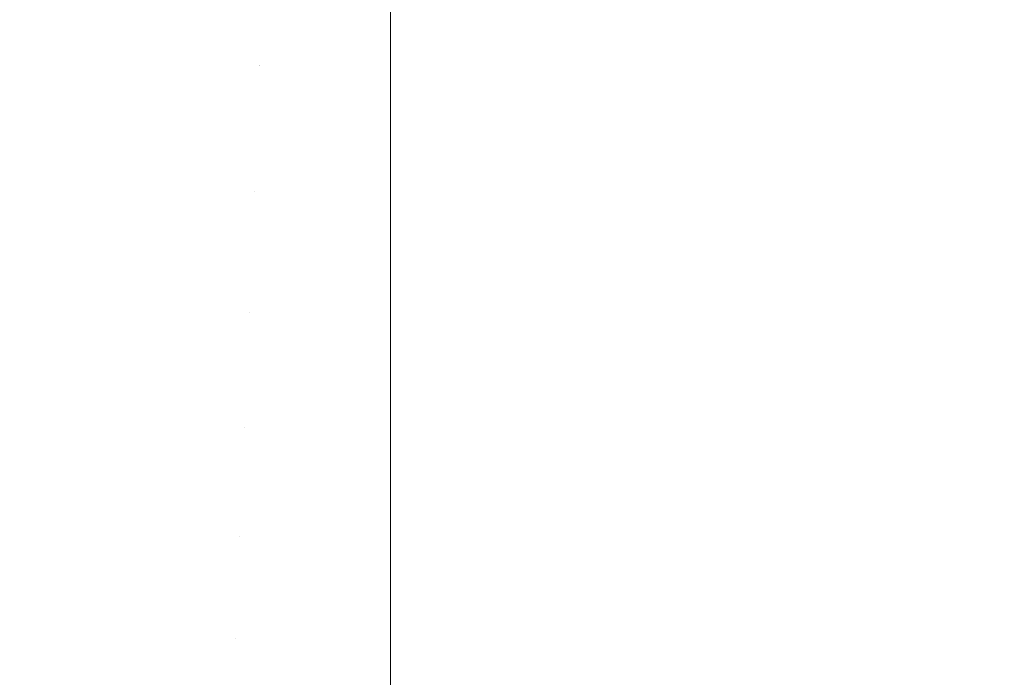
# Model space of a CAD drawing. Header units: centimetres. Extents: x -26 to 27.3, y 37.2 to 39.
# Tile 18 of 256: x -25.8683 to -25.8456, y 37.2153 to 37.2304. Entities that reach past the tile are written whole.
import ezdxf

# ---------------------------------------------------------------- set-up
doc = ezdxf.new("R2010")
doc.units = ezdxf.units.CM
doc.header["$LTSCALE"] = 2.54
doc.layers.add('Lucido design-1', color=7, linetype='Continuous')

# ---------------------------------------------------------------- blocks, each defined once
blk = doc.blocks.new('Gruppo-6-1')
at = {"color": 7, "linetype": 'Continuous', "lineweight": 9}
for points, invisible_edges in [([(-25.865741, 37.229527, -350.053248), (-25.868732, 37.229846, -350.053248), (-25.868359, 37.232757, -350.056075), (-25.865492, 37.232451, -350.056075)], 15), ([(-25.865741, 37.229527, -374.020011), (-25.868732, 37.229846, -374.020011), (-25.868359, 37.232757, -374.022839), (-25.865492, 37.232451, -374.022839)], 15), ([(-25.865482, 37.232574, -349.309144), (-25.868343, 37.232879, -349.309144), (-25.86873, 37.229861, -349.31207), (-25.86574, 37.229542, -349.31207)], 15), ([(-25.865482, 37.232574, -373.275907), (-25.868343, 37.232879, -373.275907), (-25.86873, 37.229861, -373.278833), (-25.86574, 37.229542, -373.278833)], 15), ([(-25.86274, 37.229336, -350.053248), (-25.865741, 37.229527, -350.053248), (-25.865492, 37.232451, -350.056075), (-25.862616, 37.232268, -350.056075)], 15), ([(-25.86274, 37.229336, -374.020011), (-25.865741, 37.229527, -374.020011), (-25.865492, 37.232451, -374.022839), (-25.862616, 37.232268, -374.022839)], 15), ([(-25.86261, 37.232391, -349.309144), (-25.865482, 37.232574, -349.309144), (-25.86574, 37.229542, -349.31207), (-25.86274, 37.229351, -349.31207)], 15), ([(-25.86261, 37.232391, -373.275907), (-25.865482, 37.232574, -373.275907), (-25.86574, 37.229542, -373.278833), (-25.86274, 37.229351, -373.278833)], 15), ([(-25.859734, 37.229404, -349.311958), (-25.859734, 37.23233, -349.309144), (-25.86261, 37.232391, -349.309144), (-25.86274, 37.229351, -349.31207)], 14), ([(-25.86261, 37.232391, -373.275907), (-25.86274, 37.229351, -373.278833), (-25.859734, 37.229287, -373.278833), (-25.859734, 37.230933, -373.27725)], 11), ([(-25.86274, 37.229336, -350.053248), (-25.862616, 37.232268, -350.056075), (-25.859734, 37.232207, -350.056075), (-25.859734, 37.229404, -350.053375)], 11), ([(-25.86274, 37.229336, -374.020011), (-25.862616, 37.232268, -374.022839), (-25.859734, 37.232207, -374.022839), (-25.859734, 37.229404, -374.020138)], 11), ([(-25.859734, 37.23233, -349.309144), (-25.859734, 37.229404, -349.311958), (27.240266, 37.229404, -349.311958), (27.240266, 37.23233, -349.309144)], 10), ([(27.240266, 37.232207, -350.056075), (27.240266, 37.229404, -350.053375), (-25.859734, 37.229404, -350.053375), (-25.859734, 37.232207, -350.056075)], 10), ([(27.240266, 37.232207, -374.022839), (27.240266, 37.229404, -374.020138), (-25.859734, 37.229404, -374.020138), (-25.859734, 37.232207, -374.022839)], 10), ([(27.240266, 37.229287, -373.278833), (27.240266, 37.230933, -373.27725), (-25.859734, 37.230933, -373.27725), (-25.859734, 37.229287, -373.278833)], 10), ([(-25.86574, 37.229542, -349.31207), (-25.86873, 37.229861, -349.31207), (-25.8691, 37.22697, -349.31512), (-25.865987, 37.226639, -349.31512)], 15), ([(-25.86574, 37.229542, -373.278833), (-25.86873, 37.229861, -373.278833), (-25.8691, 37.22697, -373.281883), (-25.865987, 37.226639, -373.281883)], 15), ([(-25.86598, 37.226718, -350.0503), (-25.86909, 37.227049, -350.0503), (-25.868732, 37.229846, -350.053248), (-25.865741, 37.229527, -350.053248)], 15), ([(-25.86598, 37.226718, -374.017063), (-25.86909, 37.227049, -374.017063), (-25.868732, 37.229846, -374.020011), (-25.865741, 37.229527, -374.020011)], 15), ([(-25.86274, 37.229351, -349.31207), (-25.86574, 37.229542, -349.31207), (-25.865987, 37.226639, -349.31512), (-25.862863, 37.22644, -349.31512)], 15), ([(-25.86274, 37.229351, -373.278833), (-25.86574, 37.229542, -373.278833), (-25.865987, 37.226639, -373.281883), (-25.862863, 37.22644, -373.281883)], 15), ([(-25.86286, 37.226519, -350.0503), (-25.86598, 37.226718, -350.0503), (-25.865741, 37.229527, -350.053248), (-25.86274, 37.229336, -350.053248)], 15), ([(-25.86286, 37.226519, -374.017063), (-25.86598, 37.226718, -374.017063), (-25.865741, 37.229527, -374.020011), (-25.86274, 37.229336, -374.020011)], 15), ([(-25.859734, 37.226385, -349.315108), (-25.859734, 37.229287, -349.31207), (-25.86274, 37.229351, -349.31207), (-25.862863, 37.22644, -349.31512)], 14), ([(-25.86274, 37.229351, -373.278833), (-25.862863, 37.22644, -373.281883), (-25.859734, 37.226373, -373.281883), (-25.859734, 37.227932, -373.280251)], 11), ([(-25.859734, 37.226452, -350.0503), (-25.86286, 37.226519, -350.0503), (-25.86274, 37.229336, -350.053248), (-25.859734, 37.229272, -350.053248)], 7), ([(-25.859734, 37.226452, -374.017063), (-25.86286, 37.226519, -374.017063), (-25.86274, 37.229336, -374.020011), (-25.859734, 37.229272, -374.020011)], 7), ([(-25.86274, 37.229351, -349.31207), (-25.859734, 37.229287, -349.31207), (-25.859734, 37.229404, -349.311958)], 9), ([(-25.859734, 37.229404, -350.053375), (-25.859734, 37.229272, -350.053248), (-25.86274, 37.229336, -350.053248)], 10), ([(-25.859734, 37.229404, -374.020138), (-25.859734, 37.229272, -374.020011), (-25.86274, 37.229336, -374.020011)], 10), ([(-25.859734, 37.227932, -373.280251), (-25.859734, 37.229287, -373.278833), (-25.86274, 37.229351, -373.278833)], 10), ([(27.240266, 37.229287, -349.31207), (27.240266, 37.229404, -349.311958), (-25.859734, 37.229404, -349.311958), (-25.859734, 37.229287, -349.31207)], 10), ([(-25.859734, 37.229272, -350.053248), (-25.859734, 37.229404, -350.053375), (27.240266, 37.229404, -350.053375), (27.240266, 37.229272, -350.053248)], 10), ([(-25.859734, 37.229272, -374.020011), (-25.859734, 37.229404, -374.020138), (27.240266, 37.229404, -374.020138), (27.240266, 37.229272, -374.020011)], 10), ([(-25.859734, 37.229287, -349.31207), (-25.859734, 37.226385, -349.315108), (27.240266, 37.226385, -349.315108), (27.240266, 37.229287, -349.31207)], 10), ([(-25.859734, 37.229287, -373.278833), (-25.859734, 37.227932, -373.280251), (27.240266, 37.227932, -373.280251), (27.240266, 37.229287, -373.278833)], 10), ([(27.240266, 37.229272, -350.053248), (27.240266, 37.226452, -350.0503), (-25.859734, 37.226452, -350.0503), (-25.859734, 37.229272, -350.053248)], 10), ([(27.240266, 37.229272, -374.020011), (27.240266, 37.226452, -374.017063), (-25.859734, 37.226452, -374.017063), (-25.859734, 37.229272, -374.020011)], 10), ([(27.240266, 37.226373, -373.281883), (27.240266, 37.227932, -373.280251), (-25.859734, 37.227932, -373.280251), (-25.859734, 37.226373, -373.281883)], 10), ([(-25.866209, 37.224028, -350.047236), (-25.869433, 37.224371, -350.047236), (-25.86909, 37.227049, -350.0503), (-25.86598, 37.226718, -350.0503)], 15), ([(-25.866209, 37.224028, -374.013999), (-25.869433, 37.224371, -374.013999), (-25.86909, 37.227049, -374.017063), (-25.86598, 37.226718, -374.017063)], 15), ([(-25.865987, 37.226639, -349.31512), (-25.8691, 37.22697, -349.31512), (-25.869453, 37.224213, -349.318286), (-25.866223, 37.223869, -349.318286)], 15), ([(-25.865987, 37.226639, -373.281883), (-25.8691, 37.22697, -373.281883), (-25.869453, 37.224213, -373.285049), (-25.866223, 37.223869, -373.285049)], 15), ([(-25.862863, 37.22644, -349.31512), (-25.865987, 37.226639, -349.31512), (-25.866223, 37.223869, -349.318286), (-25.862981, 37.223662, -349.318286)], 15), ([(-25.862863, 37.22644, -373.281883), (-25.865987, 37.226639, -373.281883), (-25.866223, 37.223869, -373.285049), (-25.862981, 37.223662, -373.285049)], 15), ([(-25.862974, 37.223821, -350.047236), (-25.866209, 37.224028, -350.047236), (-25.86598, 37.226718, -350.0503), (-25.86286, 37.226519, -350.0503)], 15), ([(-25.862974, 37.223821, -374.013999), (-25.866209, 37.224028, -374.013999), (-25.86598, 37.226718, -374.017063), (-25.86286, 37.226519, -374.017063)], 15), ([(-25.859734, 37.226373, -349.31512), (-25.862863, 37.22644, -349.31512), (-25.862981, 37.223662, -349.318286), (-25.859734, 37.223593, -349.318286)], 7), ([(-25.862863, 37.22644, -373.281883), (-25.862981, 37.223662, -373.285049), (-25.859734, 37.223593, -373.285049), (-25.859734, 37.225061, -373.283377)], 11), ([(-25.859734, 37.226386, -350.050224), (-25.859734, 37.223753, -350.047236), (-25.862974, 37.223821, -350.047236), (-25.86286, 37.226519, -350.0503)], 14), ([(-25.859734, 37.226386, -374.016987), (-25.859734, 37.223753, -374.013999), (-25.862974, 37.223821, -374.013999), (-25.86286, 37.226519, -374.017063)], 14), ([(-25.862863, 37.22644, -349.31512), (-25.859734, 37.226373, -349.31512), (-25.859734, 37.226385, -349.315108)], 9), ([(-25.859734, 37.225061, -373.283377), (-25.859734, 37.226373, -373.281883), (-25.862863, 37.22644, -373.281883)], 10), ([(-25.86286, 37.226519, -350.0503), (-25.859734, 37.226452, -350.0503), (-25.859734, 37.226386, -350.050224)], 9), ([(-25.86286, 37.226519, -374.017063), (-25.859734, 37.226452, -374.017063), (-25.859734, 37.226386, -374.016987)], 9), ([(27.240266, 37.226452, -350.0503), (27.240266, 37.226386, -350.050224), (-25.859734, 37.226386, -350.050224), (-25.859734, 37.226452, -350.0503)], 10), ([(27.240266, 37.226452, -374.017063), (27.240266, 37.226386, -374.016987), (-25.859734, 37.226386, -374.016987), (-25.859734, 37.226452, -374.017063)], 10), ([(-25.859734, 37.223753, -350.047236), (-25.859734, 37.226386, -350.050224), (27.240266, 37.226386, -350.050224), (27.240266, 37.223753, -350.047236)], 10), ([(-25.859734, 37.223753, -374.013999), (-25.859734, 37.226386, -374.016987), (27.240266, 37.226386, -374.016987), (27.240266, 37.223753, -374.013999)], 10), ([(27.240266, 37.226373, -349.31512), (27.240266, 37.226385, -349.315108), (-25.859734, 37.226385, -349.315108), (-25.859734, 37.226373, -349.31512)], 10), ([(27.240266, 37.223593, -349.318286), (27.240266, 37.226373, -349.31512), (-25.859734, 37.226373, -349.31512), (-25.859734, 37.223593, -349.318286)], 10), ([(-25.859734, 37.226373, -373.281883), (-25.859734, 37.225061, -373.283377), (27.240266, 37.225061, -373.283377), (27.240266, 37.226373, -373.281883)], 10), ([(27.240266, 37.223593, -373.285049), (27.240266, 37.225061, -373.283377), (-25.859734, 37.225061, -373.283377), (-25.859734, 37.223593, -373.285049)], 10), ([(-25.866428, 37.221462, -350.044062), (-25.86976, 37.221817, -350.044062), (-25.869433, 37.224371, -350.047236), (-25.866209, 37.224028, -350.047236)], 15), ([(-25.866428, 37.221462, -374.010825), (-25.86976, 37.221817, -374.010825), (-25.869433, 37.224371, -374.013999), (-25.866209, 37.224028, -374.013999)], 15), ([(-25.866223, 37.223869, -349.318286), (-25.869453, 37.224213, -349.318286), (-25.869788, 37.221593, -349.321563), (-25.866447, 37.221237, -349.321563)], 15), ([(-25.866223, 37.223869, -373.285049), (-25.869453, 37.224213, -373.285049), (-25.869788, 37.221593, -373.288326), (-25.866447, 37.221237, -373.288326)], 15), ([(-25.862981, 37.223662, -349.318286), (-25.866223, 37.223869, -349.318286), (-25.866447, 37.221237, -349.321563), (-25.863093, 37.221023, -349.321563)], 15), ([(-25.862981, 37.223662, -373.285049), (-25.866223, 37.223869, -373.285049), (-25.866447, 37.221237, -373.288326), (-25.863093, 37.221023, -373.288326)], 15), ([(-25.863084, 37.221249, -350.044062), (-25.866428, 37.221462, -350.044062), (-25.866209, 37.224028, -350.047236), (-25.862974, 37.223821, -350.047236)], 15), ([(-25.863084, 37.221249, -374.010825), (-25.866428, 37.221462, -374.010825), (-25.866209, 37.224028, -374.013999), (-25.862974, 37.223821, -374.013999)], 15), ([(-25.862981, 37.223662, -349.318286), (-25.863093, 37.221023, -349.321563), (-25.859734, 37.220952, -349.321563), (-25.859734, 37.22351, -349.31839)], 11), ([(-25.862981, 37.223662, -373.285049), (-25.863093, 37.221023, -373.288326), (-25.859734, 37.220952, -373.288326), (-25.859734, 37.222326, -373.286622)], 11), ([(-25.859734, 37.223513, -350.046941), (-25.859734, 37.221178, -350.044062), (-25.863084, 37.221249, -350.044062), (-25.862974, 37.223821, -350.047236)], 14), ([(-25.859734, 37.223513, -374.013704), (-25.859734, 37.221178, -374.010825), (-25.863084, 37.221249, -374.010825), (-25.862974, 37.223821, -374.013999)], 14), ([(-25.859734, 37.22351, -349.31839), (-25.859734, 37.223593, -349.318286), (-25.862981, 37.223662, -349.318286)], 10), ([(-25.859734, 37.222326, -373.286622), (-25.859734, 37.223593, -373.285049), (-25.862981, 37.223662, -373.285049)], 10), ([(-25.862974, 37.223821, -350.047236), (-25.859734, 37.223753, -350.047236), (-25.859734, 37.223513, -350.046941)], 9), ([(-25.862974, 37.223821, -374.013999), (-25.859734, 37.223753, -374.013999), (-25.859734, 37.223513, -374.013704)], 9), ([(27.240266, 37.223753, -350.047236), (27.240266, 37.223513, -350.046941), (-25.859734, 37.223513, -350.046941), (-25.859734, 37.223753, -350.047236)], 10), ([(27.240266, 37.223753, -374.013999), (27.240266, 37.223513, -374.013704), (-25.859734, 37.223513, -374.013704), (-25.859734, 37.223753, -374.013999)], 10), ([(-25.859734, 37.223593, -349.318286), (-25.859734, 37.22351, -349.31839), (27.240266, 37.22351, -349.31839), (27.240266, 37.223593, -349.318286)], 10), ([(-25.859734, 37.223593, -373.285049), (-25.859734, 37.222326, -373.286622), (27.240266, 37.222326, -373.286622), (27.240266, 37.223593, -373.285049)], 10), ([(-25.859734, 37.221178, -350.044062), (-25.859734, 37.223513, -350.046941), (27.240266, 37.223513, -350.046941), (27.240266, 37.221178, -350.044062)], 10), ([(-25.859734, 37.221178, -374.010825), (-25.859734, 37.223513, -374.013704), (27.240266, 37.223513, -374.013704), (27.240266, 37.221178, -374.010825)], 10), ([(27.240266, 37.220952, -349.321563), (27.240266, 37.22351, -349.31839), (-25.859734, 37.22351, -349.31839), (-25.859734, 37.220952, -349.321563)], 10), ([(27.240266, 37.220952, -373.288326), (27.240266, 37.222326, -373.286622), (-25.859734, 37.222326, -373.286622), (-25.859734, 37.220952, -373.288326)], 10), ([(-25.866635, 37.219026, -350.040783), (-25.87007, 37.219392, -350.040783), (-25.86976, 37.221817, -350.044062), (-25.866428, 37.221462, -350.044062)], 15), ([(-25.866635, 37.219026, -374.007546), (-25.87007, 37.219392, -374.007546), (-25.86976, 37.221817, -374.010825), (-25.866428, 37.221462, -374.010825)], 15), ([(-25.866447, 37.221237, -349.321563), (-25.869788, 37.221593, -349.321563), (-25.870106, 37.219115, -349.324944), (-25.866659, 37.218747, -349.324944)], 15), ([(-25.866447, 37.221237, -373.288326), (-25.869788, 37.221593, -373.288326), (-25.870106, 37.219115, -373.291708), (-25.866659, 37.218747, -373.291708)], 15), ([(-25.863188, 37.218806, -350.040783), (-25.866635, 37.219026, -350.040783), (-25.866428, 37.221462, -350.044062), (-25.863084, 37.221249, -350.044062)], 15), ([(-25.863188, 37.218806, -374.007546), (-25.866635, 37.219026, -374.007546), (-25.866428, 37.221462, -374.010825), (-25.863084, 37.221249, -374.010825)], 15), ([(-25.863093, 37.221023, -349.321563), (-25.866447, 37.221237, -349.321563), (-25.866659, 37.218747, -349.324944), (-25.863199, 37.218527, -349.324944)], 15), ([(-25.863093, 37.221023, -373.288326), (-25.866447, 37.221237, -373.288326), (-25.866659, 37.218747, -373.291708), (-25.863199, 37.218527, -373.291708)], 15), ([(-25.859734, 37.220786, -350.043536), (-25.859734, 37.218733, -350.040783), (-25.863188, 37.218806, -350.040783), (-25.863084, 37.221249, -350.044062)], 14), ([(-25.859734, 37.220786, -374.010299), (-25.859734, 37.218733, -374.007546), (-25.863188, 37.218806, -374.007546), (-25.863084, 37.221249, -374.010825)], 14), ([(-25.863084, 37.221249, -350.044062), (-25.859734, 37.221178, -350.044062), (-25.859734, 37.220786, -350.043536)], 9), ([(-25.863084, 37.221249, -374.010825), (-25.859734, 37.221178, -374.010825), (-25.859734, 37.220786, -374.010299)], 9), ([(27.240266, 37.221178, -350.044062), (27.240266, 37.220786, -350.043536), (-25.859734, 37.220786, -350.043536), (-25.859734, 37.221178, -350.044062)], 10), ([(27.240266, 37.221178, -374.010825), (27.240266, 37.220786, -374.010299), (-25.859734, 37.220786, -374.010299), (-25.859734, 37.221178, -374.010825)], 10), ([(-25.863093, 37.221023, -349.321563), (-25.863199, 37.218527, -349.324944), (-25.859734, 37.218453, -349.324944), (-25.859734, 37.220781, -349.321794)], 11), ([(-25.859734, 37.21973, -373.28998), (-25.859734, 37.220952, -373.288326), (-25.863093, 37.221023, -373.288326), (-25.863199, 37.218527, -373.291708)], 14), ([(-25.859734, 37.220781, -349.321794), (-25.859734, 37.220952, -349.321563), (-25.863093, 37.221023, -349.321563)], 10), ([(-25.859734, 37.220952, -349.321563), (-25.859734, 37.220781, -349.321794), (27.240266, 37.220781, -349.321794), (27.240266, 37.220952, -349.321563)], 10), ([(-25.859734, 37.220952, -373.288326), (-25.859734, 37.21973, -373.28998), (27.240266, 37.21973, -373.28998), (27.240266, 37.220952, -373.288326)], 10), ([(-25.859734, 37.218733, -350.040783), (-25.859734, 37.220786, -350.043536), (27.240266, 37.220786, -350.043536), (27.240266, 37.218733, -350.040783)], 10), ([(-25.859734, 37.218733, -374.007546), (-25.859734, 37.220786, -374.010299), (27.240266, 37.220786, -374.010299), (27.240266, 37.218733, -374.007546)], 10), ([(27.240266, 37.218453, -349.324944), (27.240266, 37.220781, -349.321794), (-25.859734, 37.220781, -349.321794), (-25.859734, 37.218453, -349.324944)], 10), ([(-25.863199, 37.218527, -373.291708), (-25.859734, 37.218453, -373.291708), (-25.859734, 37.21973, -373.28998)], 9), ([(27.240266, 37.218453, -373.291708), (27.240266, 37.21973, -373.28998), (-25.859734, 37.21973, -373.28998), (-25.859734, 37.218453, -373.291708)], 10), ([(-25.866831, 37.216724, -350.037403), (-25.870364, 37.2171, -350.037403), (-25.87007, 37.219392, -350.040783), (-25.866635, 37.219026, -350.040783)], 15), ([(-25.866831, 37.216724, -374.004166), (-25.870364, 37.2171, -374.004166), (-25.87007, 37.219392, -374.007546), (-25.866635, 37.219026, -374.007546)], 15), ([(-25.866659, 37.218747, -349.324944), (-25.870106, 37.219115, -349.324944), (-25.870405, 37.216782, -349.328425), (-25.866858, 37.216404, -349.328425)], 15), ([(-25.866659, 37.218747, -373.291708), (-25.870106, 37.219115, -373.291708), (-25.870405, 37.216782, -373.295188), (-25.866858, 37.216404, -373.295188)], 15), ([(-25.863286, 37.216498, -350.037403), (-25.866831, 37.216724, -350.037403), (-25.866635, 37.219026, -350.040783), (-25.863188, 37.218806, -350.040783)], 15), ([(-25.863286, 37.216498, -374.004166), (-25.866831, 37.216724, -374.004166), (-25.866635, 37.219026, -374.007546), (-25.863188, 37.218806, -374.007546)], 15), ([(-25.863199, 37.218527, -349.324944), (-25.866659, 37.218747, -349.324944), (-25.866858, 37.216404, -349.328425), (-25.863299, 37.216177, -349.328425)], 15), ([(-25.863199, 37.218527, -373.291708), (-25.866659, 37.218747, -373.291708), (-25.866858, 37.216404, -373.295188), (-25.863299, 37.216177, -373.295188)], 15), ([(-25.859734, 37.218209, -350.040016), (-25.859734, 37.216422, -350.037403), (-25.863286, 37.216498, -350.037403), (-25.863188, 37.218806, -350.040783)], 14), ([(-25.859734, 37.218209, -374.006779), (-25.859734, 37.216422, -374.004166), (-25.863286, 37.216498, -374.004166), (-25.863188, 37.218806, -374.007546)], 14), ([(-25.863188, 37.218806, -350.040783), (-25.859734, 37.218733, -350.040783), (-25.859734, 37.218209, -350.040016)], 9), ([(-25.863188, 37.218806, -374.007546), (-25.859734, 37.218733, -374.007546), (-25.859734, 37.218209, -374.006779)], 9), ([(27.240266, 37.218733, -350.040783), (27.240266, 37.218209, -350.040016), (-25.859734, 37.218209, -350.040016), (-25.859734, 37.218733, -350.040783)], 10), ([(27.240266, 37.218733, -374.007546), (27.240266, 37.218209, -374.006779), (-25.859734, 37.218209, -374.006779), (-25.859734, 37.218733, -374.007546)], 10), ([(-25.863199, 37.218527, -349.324944), (-25.863299, 37.216177, -349.328425), (-25.859734, 37.216101, -349.328425), (-25.859734, 37.218204, -349.325314)], 11), ([(-25.859734, 37.217279, -373.293445), (-25.859734, 37.218453, -373.291708), (-25.863199, 37.218527, -373.291708), (-25.863299, 37.216177, -373.295188)], 14), ([(-25.859734, 37.218204, -349.325314), (-25.859734, 37.218453, -349.324944), (-25.863199, 37.218527, -349.324944)], 10), ([(-25.859734, 37.218453, -349.324944), (-25.859734, 37.218204, -349.325314), (27.240266, 37.218204, -349.325314), (27.240266, 37.218453, -349.324944)], 10), ([(-25.859734, 37.218453, -373.291708), (-25.859734, 37.217279, -373.293445), (27.240266, 37.217279, -373.293445), (27.240266, 37.218453, -373.291708)], 10), ([(-25.859734, 37.216422, -350.037403), (-25.859734, 37.218209, -350.040016), (27.240266, 37.218209, -350.040016), (27.240266, 37.216422, -350.037403)], 10), ([(-25.859734, 37.216422, -374.004166), (-25.859734, 37.218209, -374.006779), (27.240266, 37.218209, -374.006779), (27.240266, 37.216422, -374.004166)], 10), ([(27.240266, 37.216101, -349.328425), (27.240266, 37.218204, -349.325314), (-25.859734, 37.218204, -349.325314), (-25.859734, 37.216101, -349.328425)], 10), ([(-25.863299, 37.216177, -373.295188), (-25.859734, 37.216101, -373.295188), (-25.859734, 37.217279, -373.293445)], 9), ([(27.240266, 37.216101, -373.295188), (27.240266, 37.217279, -373.293445), (-25.859734, 37.217279, -373.293445), (-25.859734, 37.216101, -373.295188)], 10), ([(-25.867015, 37.214559, -350.033928), (-25.87064, 37.214945, -350.033928), (-25.870364, 37.2171, -350.037403), (-25.866831, 37.216724, -350.037403)], 15), ([(-25.867015, 37.214559, -374.000691), (-25.87064, 37.214945, -374.000691), (-25.870364, 37.2171, -374.004166), (-25.866831, 37.216724, -374.004166)], 15), ([(-25.866858, 37.216404, -349.328425), (-25.870405, 37.216782, -349.328425), (-25.870684, 37.214598, -349.331997), (-25.867045, 37.21421, -349.331997)], 15), ([(-25.866858, 37.216404, -373.295188), (-25.870405, 37.216782, -373.295188), (-25.870684, 37.214598, -373.29876), (-25.867045, 37.21421, -373.29876)], 15), ([(-25.863378, 37.214327, -350.033928), (-25.867015, 37.214559, -350.033928), (-25.866831, 37.216724, -350.037403), (-25.863286, 37.216498, -350.037403)], 15), ([(-25.863378, 37.214327, -374.000691), (-25.867015, 37.214559, -374.000691), (-25.866831, 37.216724, -374.004166), (-25.863286, 37.216498, -374.004166)], 15), ([(-25.863299, 37.216177, -349.328425), (-25.866858, 37.216404, -349.328425), (-25.867045, 37.21421, -349.331997), (-25.863393, 37.213977, -349.331997)], 15), ([(-25.863299, 37.216177, -373.295188), (-25.866858, 37.216404, -373.295188), (-25.867045, 37.21421, -373.29876), (-25.863393, 37.213977, -373.29876)], 15), ([(-25.859734, 37.215788, -350.036387), (-25.859734, 37.21425, -350.033928), (-25.863378, 37.214327, -350.033928), (-25.863286, 37.216498, -350.037403)], 14), ([(-25.859734, 37.215788, -374.00315), (-25.859734, 37.21425, -374.000691), (-25.863378, 37.214327, -374.000691), (-25.863286, 37.216498, -374.004166)], 14), ([(-25.863286, 37.216498, -350.037403), (-25.859734, 37.216422, -350.037403), (-25.859734, 37.215788, -350.036387)], 9), ([(-25.863286, 37.216498, -374.004166), (-25.859734, 37.216422, -374.004166), (-25.859734, 37.215788, -374.00315)], 9), ([(27.240266, 37.216422, -350.037403), (27.240266, 37.215788, -350.036387), (-25.859734, 37.215788, -350.036387), (-25.859734, 37.216422, -350.037403)], 10), ([(27.240266, 37.216422, -374.004166), (27.240266, 37.215788, -374.00315), (-25.859734, 37.215788, -374.00315), (-25.859734, 37.216422, -374.004166)], 10), ([(-25.863299, 37.216177, -349.328425), (-25.863393, 37.213977, -349.331997), (-25.859734, 37.2139, -349.331997), (-25.859734, 37.215782, -349.328942)], 11), ([(-25.859734, 37.214978, -373.297011), (-25.859734, 37.216101, -373.295188), (-25.863299, 37.216177, -373.295188), (-25.863393, 37.213977, -373.29876)], 14), ([(-25.859734, 37.215782, -349.328942), (-25.859734, 37.216101, -349.328425), (-25.863299, 37.216177, -349.328425)], 10), ([(-25.859734, 37.216101, -349.328425), (-25.859734, 37.215782, -349.328942), (27.240266, 37.215782, -349.328942), (27.240266, 37.216101, -349.328425)], 10), ([(-25.859734, 37.216101, -373.295188), (-25.859734, 37.214978, -373.297011), (27.240266, 37.214978, -373.297011), (27.240266, 37.216101, -373.295188)], 10), ([(-25.859734, 37.21425, -350.033928), (-25.859734, 37.215788, -350.036387), (27.240266, 37.215788, -350.036387), (27.240266, 37.21425, -350.033928)], 10), ([(-25.859734, 37.21425, -374.000691), (-25.859734, 37.215788, -374.00315), (27.240266, 37.215788, -374.00315), (27.240266, 37.21425, -374.000691)], 10), ([(27.240266, 37.2139, -349.331997), (27.240266, 37.215782, -349.328942), (-25.859734, 37.215782, -349.328942), (-25.859734, 37.2139, -349.331997)], 10)]:
    blk.add_3dface(points, dxfattribs=dict(at, invisible_edges=invisible_edges))

msp = doc.modelspace()

# ---------------------------------------------------------------- block references
at = {"layer": 'Lucido design-1', "color": 7}
msp.add_blockref('Gruppo-6-1', (0, 0), dxfattribs=at)

doc.saveas('drawing.dxf')
